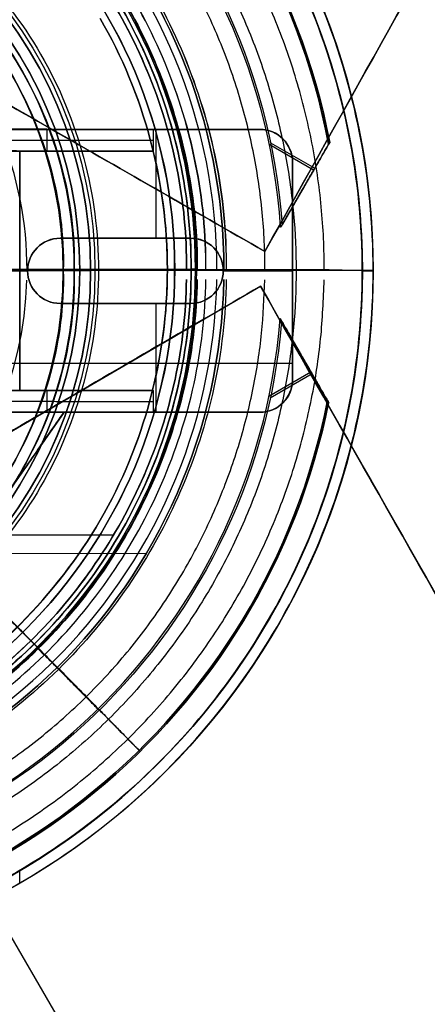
# Model space of a CAD drawing. Header units: millimetres. Extents: x 1233 to 1931, y -229 to 559.
# Tile 20 of 29: x 1715 to 1753, y 97 to 187. Entities that reach past the tile are written whole.
import ezdxf

# ---------------------------------------------------------------- set-up
doc = ezdxf.new("R2010")
doc.units = ezdxf.units.MM
doc.layers.add('1', color=7, linetype='Continuous')

# ---------------------------------------------------------------- blocks, each defined once
blk = doc.blocks.new('Bloque 11')
at = {"layer": '1', "color": 7, "true_color": 0xf4f4f4}
for p, q in [((-45.032, 3, 3), (-45.032, 13, 3)), ((-40.055, 13, 4.195), (-40.055, 13)), ((-27.576, 12, 49), (-34.98, 12, 11.083)), ((-36.186, 11, 3), (-36.186, 11, 7.913)), ((-57.576, 10, 1.5), (-57.576, -10, 1.5)), ((-48.205, 3, 1.5), (-36.205, 3, 1.5)), ((-42.205, 3, 3), (-42.205, 3)), ((-57.576, 0, 3), (-57.576, 0)), ((-51.205, 0, 3), (-57.576, 0, 3)), ((-51.205, 0, 3), (-51.205, 0)), ((-33.205, 0, 3), (-33.205, 0)), ((-32.488, 0, 3), (-33.205, 0, 3)), ((-27.576, 0, 43), (-32.488, 0, 3)), ((-36.205, -3, 1.5), (-48.205, -3, 1.5)), ((-45.032, -13, 3), (-45.032, -3, 3)), ((-42.205, -3, 3), (-42.205, -3)), ((-28.576, -8.5), (-57.576, -8.5)), ((-36.186, -11, 7.913), (-36.186, -11, 3)), ((-27.576, -12, 49), (-34.98, -12, 11.083)), ((-40.055, -13, 4.195), (-40.055, -13)), ((-36.559, -13, 1.5), (-25.555, -28.72, 1.5))]:
    blk.add_line(p, q, dxfattribs=at)
at = {"layer": '1', "color": 7, "true_color": 0xf4f4f4, "extrusion": (0, 0, -1)}
for centre, start, end in [((54.576, 10, -3), 0, 90), ((54.576, 10), 0, 90), ((48.205, 0, -3), 270, 90), ((48.205, 0, -3), 270, 90), ((48.205, 0, -1.5), 270, 90), ((36.205, 0, -3), 90, 270), ((36.205, 0, -1.5), 90, 270), ((36.205, 0, -3), 90, 270), ((54.576, -10, -3), 270, 0), ((54.576, -10), 270, 0)]:
    blk.add_arc(centre, 3, start, end, dxfattribs=at)
at = {"layer": '1', "color": 7, "true_color": 0xf4f4f4}
for centre, start, end in [((-54.576, 10), 90, 180), ((-54.576, 10, 1.5), 90, 180), ((-54.576, 10, 3), 90, 180), ((-48.205, 0), 90, 270), ((-48.205, 0), 90, 270), ((-36.205, 0), 270, 90), ((-36.205, 0), 270, 90), ((-54.576, -10), 180, 270), ((-54.576, -10, 1.5), 180, 270), ((-54.576, -10, 3), 180, 270)]:
    blk.add_arc(centre, 3, start, end, dxfattribs=at)
at = {"layer": '1', "color": 7, "true_color": 0xf4f4f4, "extrusion": (0, -1, 0)}
for centre in [(-44.795, 13, -13), (-44.795, 13, -13), (-44.795, 13, 11), (-44.795, 13, 11)]:
    blk.add_arc(centre, 10, 270, 348.95065, dxfattribs=at)
at = {"layer": '1', "color": 7, "true_color": 0xf4f4f4, "extrusion": (0, 1, 0)}
for centre in [(44.795, 13, 12), (44.795, 13, 11), (44.795, 13, 11), (44.795, 13, -12), (44.795, 13, -13), (44.795, 13, -13)]:
    blk.add_arc(centre, 10, 191.04935, 270, dxfattribs=at)
at = {"layer": '1', "color": 7, "true_color": 0xf4f4f4}
for points in [[(-28.576, 13), (-54.576, 13)], [(-54.576, 13), (-54.576, 13, 3)], [(-54.576, 13, 3), (-44.795, 13, 3)], [(-54.576, 13, 3), (-54.576, 13)], [(-54.576, 13), (-28.576, 13)], [(-44.795, 13, 3), (-54.576, 13, 3)], [(-44.795, 11, 3), (-44.795, 13, 3)], [(-44.795, 11, 3), (-44.795, 13, 3)], [(-34.98, 13, 11.083), (-34.98, 11, 11.083)], [(-27.576, 13, 49), (-34.98, 13, 11.083)], [(-34.98, 13, 11.083), (-34.98, 11, 11.083)], [(-34.98, 13, 11.083), (-27.576, 13, 49)], [(-44.795, 11, 3), (-32.488, 11, 3)], [(-32.488, 11, 3), (-44.795, 11, 3)], [(-34.98, 11, 11.083), (-27.576, 11, 49)], [(-27.576, 11, 49), (-34.98, 11, 11.083)], [(-32.488, 11, 3), (-32.488, -11, 3)], [(-27.576, 11, 43), (-32.488, 11, 3)], [(-32.488, 11, 3), (-27.576, 11, 43)], [(-32.488, -11, 3), (-32.488, 11, 3)], [(-57.576, -10, 3), (-57.576, 10, 3)], [(-57.576, 10, 3), (-57.576, 10)], [(-57.576, 10), (-57.576, -10)], [(-57.576, 10), (-57.576, 10, 3)], [(-57.576, -10), (-57.576, 10)], [(-57.576, 10, 3), (-57.576, -10, 3)], [(-36.205, 3, 3), (-48.205, 3, 3)], [(-48.205, 3, 3), (-48.205, 3)], [(-48.205, 3), (-36.205, 3)], [(-48.205, 3, 3), (-48.205, 3)], [(-36.205, 3), (-48.205, 3)], [(-48.205, 3, 3), (-36.205, 3, 3)], [(-36.205, 3), (-36.205, 3, 3)], [(-36.205, 3), (-36.205, 3, 3)], [(-48.205, -3, 3), (-36.205, -3, 3)], [(-36.205, -3), (-48.205, -3)], [(-48.205, -3), (-48.205, -3, 3)], [(-48.205, -3), (-48.205, -3, 3)], [(-48.205, -3), (-36.205, -3)], [(-36.205, -3, 3), (-48.205, -3, 3)], [(-36.205, -3, 3), (-36.205, -3)], [(-36.205, -3, 3), (-36.205, -3)], [(-57.576, -10, 3), (-57.576, -10)], [(-57.576, -10), (-57.576, -10, 3)], [(-44.795, -13, 3), (-44.795, -11, 3)], [(-32.488, -11, 3), (-44.795, -11, 3)], [(-44.795, -13, 3), (-44.795, -11, 3)], [(-44.795, -11, 3), (-32.488, -11, 3)], [(-34.98, -11, 11.083), (-34.98, -13, 11.083)], [(-27.576, -11, 49), (-34.98, -11, 11.083)], [(-34.98, -11, 11.083), (-34.98, -13, 11.083)], [(-34.98, -11, 11.083), (-27.576, -11, 49)], [(-32.488, -11, 3), (-27.576, -11, 43)], [(-27.576, -11, 43), (-32.488, -11, 3)], [(-44.795, -13, 3), (-54.576, -13, 3)], [(-54.576, -13, 3), (-54.576, -13)], [(-54.576, -13), (-36.559, -13)], [(-54.576, -13), (-54.576, -13, 3)], [(-36.559, -13), (-54.576, -13)], [(-54.576, -13, 3), (-44.795, -13, 3)], [(-25.555, -28.72, 3), (-36.559, -13, 3)], [(-36.559, -13, 3), (-36.559, -13)], [(-36.559, -13), (-25.555, -28.72)], [(-36.559, -13), (-36.559, -13, 3)], [(-36.559, -13, 3), (-29.576, -13, 3)], [(-25.555, -28.72), (-36.559, -13)], [(-36.559, -13, 3), (-25.555, -28.72, 3)], [(-29.576, -13, 3), (-36.559, -13, 3)], [(-34.98, -13, 11.083), (-27.576, -13, 49)], [(-27.576, -13, 49), (-34.98, -13, 11.083)]]:
    blk.add_open_spline(points, degree=1, dxfattribs=at)
blk = doc.blocks.new('Bloque 12')
at = {"layer": '1', "color": 7, "true_color": 0xffffff}
for p, q in [((-237.607, 327.799, 187.332), (-55.063, 1.664, 187.332)), ((-55.063, 1.664, 187.332), (26.019, 48.098, 187.332))]:
    blk.add_line(p, q, dxfattribs=at)
for points in [[(-55.063, 1.664, 190), (-237.607, 327.799, 190)], [(-237.607, 327.799, 184.665), (-55.063, 1.664, 184.665)], [(-55.063, 1.664, 184.665), (-237.607, 327.799, 184.665)], [(-237.607, 327.799, 190), (-55.063, 1.664, 190)], [(26.019, 48.098, 190), (-55.063, 1.664, 190)], [(-55.063, 1.664, 184.665), (26.019, 48.098, 184.665)], [(26.019, 48.098, 184.665), (-55.063, 1.664, 184.665)], [(-55.063, 1.664, 190), (26.019, 48.098, 190)], [(-55.063, 1.664, 184.665), (-55.063, 1.664, 190)], [(-55.063, 1.664, 190), (-55.063, 1.664, 184.665)]]:
    blk.add_open_spline(points, degree=1, dxfattribs=at)
blk = doc.blocks.new('Bloque 13')
at = {"layer": '1', "color": 7, "true_color": 0xffffff}
for p, q in [((-54.664, -1.516, 187.332), (-240.712, -328.598, 187.332)), ((26.09, -48.518, 187.332), (-54.664, -1.516, 187.332)), ((-11.503, -26.638, 184.665), (-222.161, -388.568, 184.665)), ((-11.503, -26.638, 190), (-222.161, -388.568, 190))]:
    blk.add_line(p, q, dxfattribs=at)
for points in [[(-240.712, -328.598, 190), (-54.664, -1.516, 190)], [(-54.664, -1.516, 184.665), (-240.712, -328.598, 184.665)], [(-240.712, -328.598, 184.665), (-54.664, -1.516, 184.665)], [(-54.664, -1.516, 190), (-240.712, -328.598, 190)], [(-54.664, -1.516, 190), (26.09, -48.518, 190)], [(26.09, -48.518, 184.665), (-54.664, -1.516, 184.665)], [(-54.664, -1.516, 184.665), (26.09, -48.518, 184.665)], [(26.09, -48.518, 190), (-54.664, -1.516, 190)], [(26.09, -48.518, 190), (-165.079, -369.673, 190)], [(-165.079, -369.673, 184.665), (26.09, -48.518, 184.665)], [(26.09, -48.518, 184.665), (-165.079, -369.673, 184.665)], [(-165.079, -369.673, 190), (26.09, -48.518, 190)]]:
    blk.add_open_spline(points, degree=1, dxfattribs=at)
blk = doc.blocks.new('Bloque 15')
at = {"layer": '1', "color": 7, "true_color": 0xffffff}
for p, q in [((-60.949, -12.256, 187.251), (-56.625, -4.767, 187.251)), ((-58.714, -8.385, 190.721), (-58.714, -8.385, 183.781)), ((-59.409, -9.59, 183.781), (-55.56, -11.812, 183.781)), ((-55.442, -11.634, 190.721), (-59.303, -9.405, 190.721)), ((-41.147, -24.423, 215.3), (0.016, -24.396, 215.3)), ((-44.145, -26.132, 211.277), (0.017, -26.103, 211.277)), ((-34.203, -34.879, 216.089), (-34.762, -35.449, 220.631))]:
    blk.add_line(p, q, dxfattribs=at)
at = {"layer": '1', "color": 7, "true_color": 0xffffff, "extrusion": (0, 0, -1)}
for centre, radius, start, end in [((0, 0, -211.277), 51.299, 269.96263, 358.94968), ((0, 0, -221.48), 50.661, 269.96263, 358.93697), ((0, 0, -137.788), 33.183, 269.96263, 358.39654), ((0, 0, -137.788), 33.183, 269.96263, 358.39654), ((0, 0, -190.721), 56.65, 269.96263, 355.44364), ((0, 0, -190.721), 56.65, 269.96263, 355.44364), ((0, 0, -183.781), 62.136, 269.96263, 348.66464), ((0, 0, -190.721), 62.009, 269.96263, 348.79761), ((0, 0, -215.265), 47.86, 292.68378, 336.9961)]:
    blk.add_arc(centre, radius, start, end, dxfattribs=at)
at = {"layer": '1', "color": 7, "true_color": 0xffffff}
for centre, radius, start in [((0, 0, 211.277), 51.299, 181.05032), ((0, 0, 183.781), 56.802, 184.77853), ((0, 0, 183.781), 56.802, 184.77853), ((0, 0, 183.781), 62.136, 191.33536), ((0, 0, 190.721), 62.009, 191.20239)]:
    blk.add_arc(centre, radius, start, 270.03737, dxfattribs=at)
for points, weights in [([(0.039, -60.527, 171.843), (-59.587, -60.566, 171.843), (-60.52, -0.946, 171.843)], [0.99999999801, 0.712326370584, 0.999836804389]), ([(0.036, -55.072, 171.37), (-54.137, -55.108, 171.37), (-55.064, -0.943, 171.37)], [0.891312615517, 0.635354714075, 0.89112576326]), ([(-39.817, -40.51, 183.781), (-39.112, -39.793, 155.237), (-23.261, -23.666, 137.788)], [0.771481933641, 0.735668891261, 0.856362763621]), ([(-36.135, -36.714, 221.027), (-42.639, -43.322, 207.268), (-43.498, -44.194, 190.721)], [0.856099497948, 0.811115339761, 0.822708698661]), ([(-35.96, -36.586, 211.277), (-39.113, -39.794, 201.474), (-39.71, -40.402, 190.721)], [0.856362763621, 0.80640174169, 0.783258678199])]:
    blk.add_rational_spline(points, weights, degree=2, dxfattribs=at)
for points, degree in [([(-51.505, -0.94, 221.027), (-51.446, -7.629, 221.027), (-48.488, -20.876, 221.027), (-37.008, -37.714, 221.027), (-19.956, -48.874, 221.027), (-6.655, -51.581, 221.027), (0.034, -51.513, 221.027)], 3), ([(-51.505, -0.94, 221.027), (-51.446, -7.629, 221.027), (-48.488, -20.876, 221.027), (-37.008, -37.714, 221.027), (-19.956, -48.874, 221.027), (-6.655, -51.581, 221.027), (0.034, -51.513, 221.027)], 3), ([(0.032, -49.649, 220.631), (-6.411, -49.714, 220.631), (-19.225, -47.108, 220.631), (-35.656, -36.361, 220.631), (-46.723, -20.144, 220.631), (-49.579, -7.383, 220.631), (-49.64, -0.939, 220.631)], 3), ([(0.032, -49.649, 220.631), (-6.411, -49.714, 220.631), (-19.225, -47.108, 220.631), (-35.656, -36.361, 220.631), (-46.723, -20.144, 220.631), (-49.579, -7.383, 220.631), (-49.64, -0.939, 220.631)], 3), ([(-48.841, -0.939, 216.089), (-48.779, -7.277, 216.089), (-45.966, -19.83, 216.089), (-35.077, -35.781, 216.089), (-18.912, -46.351, 216.089), (-6.307, -48.914, 216.089), (0.032, -48.85, 216.089)], 3), ([(0.032, -48.85, 216.089), (-6.307, -48.914, 216.089), (-18.912, -46.351, 216.089), (-35.077, -35.781, 216.089), (-45.966, -19.83, 216.089), (-48.779, -7.277, 216.089), (-48.841, -0.939, 216.089)], 3), ([(-47.85, -0.938, 215.3), (-47.792, -7.127, 215.3), (-46.417, -13.264, 215.3), (-43.953, -18.938, 215.3)], 3), ([(-43.953, -18.938, 215.3), (-46.417, -13.264, 215.3), (-47.792, -7.127, 215.3), (-47.85, -0.938, 215.3)], 3), ([(-60.828, -12.047, 190.721), (-56.471, -4.5, 190.721)], 1), ([(-56.471, -4.5, 190.721), (-60.828, -12.047, 190.721)], 1), ([(-60.924, -12.213, 183.781), (-56.604, -4.732, 183.781)], 1), ([(-56.604, -4.732, 183.781), (-60.924, -12.213, 183.781)], 1)]:
    blk.add_open_spline(points, degree=degree, dxfattribs=at)
for points, knots in [([(-56.471, -4.5, 190.721), (-56.477, -4.511, 190.632), (-56.483, -4.521, 190.544), (-56.54, -4.62, 189.681), (-56.577, -4.685, 188.904), (-56.626, -4.77, 187.38), (-56.637, -4.789, 186.633), (-56.637, -4.789, 185.234), (-56.627, -4.771, 184.515), (-56.604, -4.732, 183.781)], [-6.957687, -6.957687, -6.957687, -6.957687, -6.698276, -6.698276, -4.438777, -4.438777, -2.179278, -2.179278, 0, 0, 0, 0]), ([(-56.471, -4.5, 190.721), (-56.477, -4.511, 190.632), (-56.483, -4.521, 190.544), (-56.54, -4.62, 189.681), (-56.577, -4.685, 188.904), (-56.626, -4.77, 187.38), (-56.637, -4.789, 186.633), (-56.637, -4.789, 185.234), (-56.627, -4.771, 184.515), (-56.604, -4.732, 183.781)], [0, 0, 0, 0, 0.259411, 0.259411, 2.51891, 2.51891, 4.77841, 4.77841, 6.957687, 6.957687, 6.957687, 6.957687]), ([(-60.924, -12.213, 183.781), (-60.946, -12.252, 184.58), (-60.957, -12.27, 185.363), (-60.957, -12.27, 187.004), (-60.942, -12.245, 187.935), (-60.89, -12.154, 189.492), (-60.862, -12.107, 190.106), (-60.828, -12.047, 190.721)], [-6.951585, -6.951585, -6.951585, -6.951585, -4.583288, -4.583288, -1.785503, -1.785503, 0, 0, 0, 0]), ([(-60.828, -12.047, 190.721), (-60.862, -12.107, 190.106), (-60.89, -12.154, 189.492), (-60.942, -12.245, 187.935), (-60.957, -12.27, 187.004), (-60.957, -12.27, 185.363), (-60.946, -12.252, 184.58), (-60.924, -12.213, 183.781)], [-6.951585, -6.951585, -6.951585, -6.951585, -5.166082, -5.166082, -2.368297, -2.368297, 0, 0, 0, 0]), ([(-43.953, -18.938, 215.3), (-41.49, -24.611, 215.299), (-34.388, -35.03, 215.299), (-18.579, -45.394, 215.298), (-6.21, -47.916, 215.297), (0.031, -47.861, 215.297)], [-56.562494, -56.562494, -56.562494, -56.562494, -37.708326, -18.854158, 0, 0, 0, 0]), ([(0.031, -47.861, 215.297), (-6.21, -47.916, 215.297), (-18.579, -45.394, 215.298), (-34.388, -35.03, 215.299), (-41.49, -24.611, 215.299), (-43.953, -18.938, 215.3)], [-56.562494, -56.562494, -56.562494, -56.562494, -37.708336, -18.854168, 0, 0, 0, 0])]:
    blk.add_open_spline(points, degree=3, knots=knots, dxfattribs=at)
blk.add_rational_spline([(-43.586, -44.284, 183.781), (-43.428, -44.123, 177.734), (-42.458, -43.138, 171.843), (-38.085, -38.695, 145.278), (-21.442, -21.786, 131.8)], [0.830220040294, 0.839143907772, 0.856122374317, 0.784543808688, 0.856122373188], degree=2, knots=[46.922096, 46.922096, 46.922096, 61.513008, 61.513008, 123.026016, 123.026016, 123.026016], dxfattribs=at)
blk = doc.blocks.new('Bloque 16')
at = {"layer": '1', "color": 7, "true_color": 0xffffff}
for p, q in [((-61.051, 11.736, 187.251), (-56.673, 4.152, 187.251)), ((-55.592, 11.663, 183.781), (-59.655, 9.317, 183.781)), ((-59.548, 9.132, 190.721), (-55.474, 11.484, 190.721)), ((-58.788, 7.815, 183.781), (-58.788, 7.815, 190.721)), ((-56.127, -0.043, 176.64), (-61.456, -0.047, 176.64))]:
    blk.add_line(p, q, dxfattribs=at)
at = {"layer": '1', "color": 7, "true_color": 0xffffff, "extrusion": (0, 0, -1)}
for centre, radius, start, end in [((0, 0, -183.781), 62.136, 10.8456, 89.96263), ((0, 0, -190.721), 62.009, 10.71031, 89.96263), ((0, 0, -190.721), 56.65, 3.92891, 89.96263), ((0, 0, -190.721), 56.65, 3.92891, 89.96263), ((0, 0, -211.277), 51.299, 359.95493, 89.96263), ((0, 0, -221.48), 50.661, 359.95485, 89.96263), ((0, 0, -215.265), 47.86, 22.47356, 67.76196), ((0, 0, -137.788), 33.183, 359.95073, 89.96263), ((0, 0, -137.788), 33.183, 359.95073, 89.96263), ((0, 0, -215.265), 47.86, 359.95438, 0.04132)]:
    blk.add_arc(centre, radius, start, end, dxfattribs=at)
at = {"layer": '1', "color": 7, "true_color": 0xffffff}
for centre, radius, end in [((0, 0, 183.781), 62.136, 169.1544), ((0, 0, 190.721), 62.009, 169.28969), ((0, 0, 183.781), 56.802, 175.84366), ((0, 0, 183.781), 56.802, 175.84366), ((0, 0, 211.277), 51.299, 180.04507)]:
    blk.add_arc(centre, radius, 90.03737, end, dxfattribs=at)
at = {"layer": '1', "color": 7, "true_color": 0xffffff, "extrusion": (0.00065215, -1, 5.40076e-19)}
for centre, radius, start, end in [((-50.661, 220.453), 1.027, 9.97807, 146.02467), ((-47.86, 216.272), 1.007, 190.47065, 270.03878)]:
    blk.add_arc(centre, radius, start, end, dxfattribs=at)
at = {"layer": '1', "color": 7, "true_color": 0xffffff}
for points, weights, knots in [([(-60.527, -0.05, 171.843), (-60.548, 25.023, 171.843), (-42.832, 42.766, 171.843), (-25.115, 60.511, 171.843), (-0.039, 60.527, 171.843)], [0.999990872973, 0.923862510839, 1, 0.923857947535, 0.999999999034], [0.003315, 0.003315, 0.003315, 55.315565, 55.315565, 110.63113, 110.63113, 110.63113]), ([(-55.072, -0.045, 171.37), (-55.091, 22.769, 171.37), (-38.972, 38.913, 171.37), (-22.851, 55.058, 171.37), (-0.036, 55.072, 171.37)], [0.891306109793, 0.823451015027, 0.891312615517, 0.823447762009, 0.891312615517], [0.002838, 0.002838, 0.002838, 59.214256, 59.214256, 118.428512, 118.428512, 118.428512]), ([(-43.97, 43.903, 183.781), (-43.81, 43.743, 177.734), (-42.832, 42.766, 171.843), (-38.42, 38.362, 145.278), (-21.631, 21.598, 131.8)], [0.969744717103, 0.980168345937, 1, 0.916391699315, 0.999999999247], [42.651552, 42.651552, 42.651552, 55.914257, 55.914257, 111.828513, 111.828513, 111.828513])]:
    blk.add_rational_spline(points, weights, degree=2, knots=knots, dxfattribs=at)
for points, degree in [([(-0.034, 51.513, 221.027), (-6.799, 51.575, 221.027), (-20.247, 48.786, 221.027), (-37.412, 37.358, 221.027), (-48.815, 20.177, 221.027), (-51.584, 6.725, 221.027), (-51.513, -0.04, 221.027)], 3), ([(-49.649, -0.039, 220.631), (-49.718, 6.482, 220.631), (-47.049, 19.447, 220.631), (-36.058, 36.006, 220.631), (-19.514, 47.021, 220.631), (-6.553, 49.709, 220.631), (-0.032, 49.649, 220.631)], 3), ([(-0.032, 48.85, 216.089), (-6.448, 48.909, 216.089), (-19.2, 46.264, 216.089), (-35.478, 35.427, 216.089), (-46.292, 19.134, 216.089), (-48.918, 6.377, 216.089), (-48.85, -0.039, 216.089)], 3), ([(-48.85, -0.039, 216.089), (-48.918, 6.377, 216.089), (-46.292, 19.134, 216.089), (-35.478, 35.427, 216.089), (-19.2, 46.264, 216.089), (-6.448, 48.909, 216.089), (-0.032, 48.85, 216.089)], 3), ([(-18.386, 44.187, 215.3), (-24.168, 41.766, 215.3), (-34.781, 34.682, 215.3), (-45.36, 18.723, 215.3), (-47.928, 6.238, 215.3), (-47.86, -0.038, 215.3)], 3), ([(-47.86, -0.038, 215.3), (-47.928, 6.238, 215.3), (-45.36, 18.723, 215.3), (-34.781, 34.682, 215.3), (-24.168, 41.766, 215.3), (-18.386, 44.187, 215.3)], 3), ([(-61.026, 11.692, 183.781), (-56.653, 4.117, 183.781)], 1), ([(-56.653, 4.117, 183.781), (-61.026, 11.692, 183.781)], 1), ([(-56.517, 3.882, 190.721), (-60.929, 11.524, 190.721)], 1), ([(-60.929, 11.524, 190.721), (-56.517, 3.882, 190.721)], 1), ([(-0.26, -0.007, 211.277), (-51.299, -0.04, 211.277)], 1), ([(-0.26, -0.007, 211.277), (-51.299, -0.04, 211.277)], 1), ([(-48.85, -0.039, 216.089), (-49.649, -0.039, 220.631)], 1), ([(-49.649, -0.039, 220.631), (-48.85, -0.039, 216.089)], 1), ([(-0.26, -0.007, 215.3), (-47.86, -0.038, 215.3)], 1), ([(-47.86, -0.038, 215.3), (-0.26, -0.007, 215.3)], 1), ([(-33.183, -0.029, 137.788), (-0.26, -0.007, 137.788)], 1), ([(-0.26, -0.007, 137.788), (-33.183, -0.029, 137.788)], 1)]:
    blk.add_open_spline(points, degree=degree, dxfattribs=at)
for points, knots in [([(-0.034, 51.513, 221.027), (-6.777, 51.529, 220.997), (-13.519, 50.169, 221.019), (-25.972, 44.988, 221.035), (-31.686, 41.171, 221.027), (-41.217, 31.627, 221.027), (-45.026, 25.908, 221.035), (-50.188, 13.447, 221.019), (-51.539, 6.703, 220.997), (-51.513, -0.04, 221.027)], [0, 0, 0, 0, 20.560429, 20.560429, 41.120858, 41.120858, 61.681287, 61.681287, 82.241716, 82.241716, 82.241716, 82.241716]), ([(-49.649, -0.039, 220.631), (-49.656, 6.46, 220.642), (-48.367, 12.959, 220.634), (-43.401, 24.972, 220.628), (-39.725, 30.483, 220.631), (-30.54, 39.681, 220.631), (-25.034, 43.365, 220.628), (-13.028, 48.349, 220.634), (-6.532, 49.647, 220.642), (-0.032, 49.649, 220.631)], [0, 0, 0, 0, 19.816517, 19.816517, 39.633033, 39.633033, 59.44955, 59.44955, 79.266067, 79.266067, 79.266067, 79.266067]), ([(-60.929, 11.524, 190.721), (-60.965, 11.586, 190.095), (-60.993, 11.634, 189.47), (-61.045, 11.724, 187.914), (-61.059, 11.749, 186.993), (-61.059, 11.749, 185.363), (-61.049, 11.731, 184.58), (-61.026, 11.692, 183.781)], [-6.951809, -6.951809, -6.951809, -6.951809, -5.134364, -5.134364, -2.368425, -2.368425, 0, 0, 0, 0]), ([(-61.026, 11.692, 183.781), (-61.049, 11.731, 184.58), (-61.059, 11.749, 185.363), (-61.059, 11.749, 186.993), (-61.045, 11.724, 187.914), (-60.993, 11.634, 189.47), (-60.965, 11.586, 190.095), (-60.929, 11.524, 190.721)], [-6.951809, -6.951809, -6.951809, -6.951809, -4.583384, -4.583384, -1.817445, -1.817445, 0, 0, 0, 0]), ([(-56.653, 4.117, 183.781), (-56.676, 4.157, 184.515), (-56.686, 4.175, 185.235), (-56.686, 4.175, 186.621), (-56.675, 4.156, 187.354), (-56.627, 4.073, 188.851), (-56.59, 4.009, 189.615), (-56.533, 3.909, 190.49), (-56.525, 3.896, 190.606), (-56.517, 3.882, 190.721)], [-6.958223, -6.958223, -6.958223, -6.958223, -4.778962, -4.778962, -2.558413, -2.558413, -0.337863, -0.337863, 0, 0, 0, 0]), ([(-56.653, 4.117, 183.781), (-56.676, 4.157, 184.515), (-56.686, 4.175, 185.235), (-56.686, 4.175, 186.621), (-56.675, 4.156, 187.354), (-56.627, 4.073, 188.851), (-56.59, 4.009, 189.615), (-56.533, 3.909, 190.49), (-56.525, 3.896, 190.606), (-56.517, 3.882, 190.721)], [0, 0, 0, 0, 2.179261, 2.179261, 4.399811, 4.399811, 6.620361, 6.620361, 6.958223, 6.958223, 6.958223, 6.958223]), ([(-51.513, -0.04, 221.027), (-51.572, -0.041, 220.939), (-51.631, -0.041, 220.852), (-52.853, -0.041, 219.019), (-53.928, -0.042, 217.213), (-55.854, -0.043, 213.582), (-56.707, -0.044, 211.757), (-58.176, -0.045, 208.201), (-58.862, -0.045, 206.306), (-60.061, -0.046, 202.375), (-60.575, -0.046, 200.337), (-61.392, -0.047, 196.222), (-61.695, -0.047, 194.143), (-62.089, -0.047, 190.052), (-62.179, -0.047, 188.039), (-62.179, -0.047, 184.192), (-62.089, -0.047, 182.179), (-61.695, -0.047, 178.087), (-61.392, -0.047, 176.008), (-60.575, -0.046, 171.893), (-60.061, -0.046, 169.856), (-58.862, -0.045, 165.924), (-58.176, -0.045, 164.03), (-56.707, -0.044, 160.474), (-55.854, -0.043, 158.648), (-53.928, -0.042, 155.017), (-52.853, -0.041, 153.212), (-50.526, -0.04, 149.721), (-49.273, -0.039, 148.035), (-46.663, -0.037, 144.859), (-45.306, -0.036, 143.37), (-42.588, -0.035, 140.645), (-41.102, -0.034, 139.283), (-37.933, -0.032, 136.662), (-36.25, -0.031, 135.404), (-33.22, -0.029, 133.372), (-31.9, -0.028, 132.557), (-30.568, -0.027, 131.8)], [-102.936804, -102.936804, -102.936804, -102.936804, -102.628351, -102.628351, -96.497472, -96.497472, -90.366592, -90.366592, -84.235712, -84.235712, -78.104832, -78.104832, -71.973953, -71.973953, -65.843073, -65.843073, -59.712193, -59.712193, -53.581313, -53.581313, -47.450434, -47.450434, -41.319554, -41.319554, -35.188674, -35.188674, -29.057794, -29.057794, -22.926915, -22.926915, -16.796035, -16.796035, -10.662242, -10.662242, -4.528448, -4.528448, 0, 0, 0, 0]), ([(-30.568, -0.027, 131.8), (-31.9, -0.028, 132.557), (-33.22, -0.029, 133.372), (-36.25, -0.031, 135.404), (-37.933, -0.032, 136.662), (-41.102, -0.034, 139.283), (-42.588, -0.035, 140.645), (-45.306, -0.036, 143.37), (-46.663, -0.037, 144.859), (-49.273, -0.039, 148.035), (-50.526, -0.04, 149.721), (-52.853, -0.041, 153.212), (-53.928, -0.042, 155.017), (-55.854, -0.043, 158.648), (-56.707, -0.044, 160.474), (-58.176, -0.045, 164.03), (-58.862, -0.045, 165.924), (-60.061, -0.046, 169.856), (-60.575, -0.046, 171.893), (-61.392, -0.047, 176.008), (-61.695, -0.047, 178.087), (-62.089, -0.047, 182.179), (-62.179, -0.047, 184.192), (-62.179, -0.047, 188.039), (-62.089, -0.047, 190.052), (-61.695, -0.047, 194.143), (-61.392, -0.047, 196.222), (-60.575, -0.046, 200.337), (-60.061, -0.046, 202.375), (-58.862, -0.045, 206.306), (-58.176, -0.045, 208.201), (-56.707, -0.044, 211.757), (-55.854, -0.043, 213.582), (-53.928, -0.042, 217.213), (-52.853, -0.041, 219.019), (-51.631, -0.041, 220.852), (-51.572, -0.041, 220.939), (-51.513, -0.04, 221.027)], [-102.936804, -102.936804, -102.936804, -102.936804, -98.408356, -98.408356, -92.274562, -92.274562, -86.140769, -86.140769, -80.009889, -80.009889, -73.879009, -73.879009, -67.74813, -67.74813, -61.61725, -61.61725, -55.48637, -55.48637, -49.35549, -49.35549, -43.224611, -43.224611, -37.093731, -37.093731, -30.962851, -30.962851, -24.831971, -24.831971, -18.701092, -18.701092, -12.570212, -12.570212, -6.439332, -6.439332, -0.308452, -0.308452, 0, 0, 0, 0]), ([(-51.299, -0.04, 211.277), (-51.71, -0.041, 210.382), (-52.093, -0.041, 209.491), (-53.127, -0.042, 206.919), (-53.763, -0.042, 205.114), (-54.876, -0.043, 201.372), (-55.352, -0.043, 199.434), (-56.11, -0.043, 195.522), (-56.391, -0.044, 193.546), (-56.756, -0.044, 189.659), (-56.84, -0.044, 187.748), (-56.84, -0.044, 184.095), (-56.756, -0.044, 182.183), (-56.391, -0.044, 178.296), (-56.11, -0.043, 176.32), (-55.352, -0.043, 172.408), (-54.876, -0.043, 170.47), (-53.763, -0.042, 166.728), (-53.127, -0.042, 164.923), (-51.764, -0.041, 161.534), (-50.973, -0.04, 159.792), (-49.183, -0.039, 156.322), (-48.185, -0.038, 154.594), (-46.022, -0.037, 151.247), (-44.857, -0.036, 149.627), (-42.428, -0.035, 146.571), (-41.164, -0.034, 145.134), (-38.628, -0.032, 142.492), (-37.237, -0.031, 141.165), (-34.922, -0.03, 139.169), (-34.064, -0.029, 138.468), (-33.183, -0.029, 137.788)], [-81.728472, -81.728472, -81.728472, -81.728472, -78.723031, -78.723031, -72.919946, -72.919946, -67.116861, -67.116861, -61.313776, -61.313776, -55.510691, -55.510691, -49.707606, -49.707606, -43.904521, -43.904521, -38.101436, -38.101436, -32.298351, -32.298351, -26.495266, -26.495266, -20.69218, -20.69218, -14.889095, -14.889095, -9.08601, -9.08601, -3.254002, -3.254002, 0, 0, 0, 0]), ([(-51.299, -0.04, 211.277), (-51.71, -0.041, 210.382), (-52.093, -0.041, 209.491), (-53.127, -0.042, 206.919), (-53.763, -0.042, 205.114), (-54.876, -0.043, 201.372), (-55.352, -0.043, 199.434), (-56.11, -0.043, 195.522), (-56.391, -0.044, 193.546), (-56.756, -0.044, 189.659), (-56.84, -0.044, 187.748), (-56.84, -0.044, 184.095), (-56.756, -0.044, 182.183), (-56.391, -0.044, 178.296), (-56.11, -0.043, 176.32), (-55.352, -0.043, 172.408), (-54.876, -0.043, 170.47), (-53.763, -0.042, 166.728), (-53.127, -0.042, 164.923), (-51.764, -0.041, 161.534), (-50.973, -0.04, 159.792), (-49.183, -0.039, 156.322), (-48.185, -0.038, 154.594), (-46.022, -0.037, 151.247), (-44.857, -0.036, 149.627), (-42.428, -0.035, 146.571), (-41.164, -0.034, 145.134), (-38.628, -0.032, 142.492), (-37.237, -0.031, 141.165), (-34.922, -0.03, 139.169), (-34.064, -0.029, 138.468), (-33.183, -0.029, 137.788)], [0, 0, 0, 0, 3.005441, 3.005441, 8.808526, 8.808526, 14.611611, 14.611611, 20.414696, 20.414696, 26.217781, 26.217781, 32.020866, 32.020866, 37.823952, 37.823952, 43.627037, 43.627037, 49.430122, 49.430122, 55.233207, 55.233207, 61.036292, 61.036292, 66.839377, 66.839377, 72.642462, 72.642462, 78.474471, 78.474471, 81.728472, 81.728472, 81.728472, 81.728472]), ([(-51.513, -0.04, 221.027), (-51.4, -0.04, 221.196), (-51.235, -0.04, 221.329), (-50.858, -0.04, 221.482), (-50.646, -0.04, 221.5), (-50.249, -0.04, 221.416), (-50.063, -0.04, 221.313), (-49.781, -0.039, 221.02), (-49.684, -0.039, 220.831), (-49.649, -0.039, 220.631)], [0, 0, 0, 0, 0.610872, 0.610872, 1.221744, 1.221744, 1.832615, 1.832615, 2.443487, 2.443487, 2.443487, 2.443487]), ([(-51.513, -0.04, 221.027), (-51.475, -0.04, 221.083), (-51.432, -0.04, 221.135), (-51.343, -0.04, 221.224), (-51.289, -0.04, 221.269), (-51.175, -0.04, 221.345), (-51.113, -0.04, 221.378), (-50.996, -0.04, 221.426), (-50.929, -0.04, 221.447), (-50.794, -0.04, 221.474), (-50.725, -0.04, 221.48), (-50.598, -0.04, 221.48), (-50.529, -0.04, 221.474), (-50.393, -0.04, 221.447), (-50.327, -0.04, 221.426), (-50.209, -0.04, 221.378), (-50.148, -0.04, 221.345), (-50.033, -0.04, 221.269), (-49.979, -0.039, 221.224), (-49.89, -0.039, 221.134), (-49.845, -0.039, 221.081), (-49.768, -0.039, 220.966), (-49.736, -0.039, 220.905), (-49.688, -0.039, 220.787), (-49.667, -0.039, 220.721), (-49.652, -0.039, 220.646), (-49.651, -0.039, 220.638), (-49.649, -0.039, 220.631)], [-2.443487, -2.443487, -2.443487, -2.443487, -2.24536, -2.24536, -2.043259, -2.043259, -1.841157, -1.841157, -1.639056, -1.639056, -1.436954, -1.436954, -1.234853, -1.234853, -1.032752, -1.032752, -0.83065, -0.83065, -0.628549, -0.628549, -0.426448, -0.426448, -0.224346, -0.224346, -0.022245, -0.022245, 0, 0, 0, 0]), ([(-47.86, -0.038, 215.3), (-47.918, -0.038, 215.286), (-47.98, -0.038, 215.292), (-48.109, -0.038, 215.315), (-48.175, -0.038, 215.334), (-48.291, -0.038, 215.38), (-48.352, -0.038, 215.411), (-48.467, -0.039, 215.484), (-48.52, -0.039, 215.526), (-48.61, -0.039, 215.612), (-48.654, -0.039, 215.663), (-48.731, -0.039, 215.774), (-48.764, -0.039, 215.833), (-48.813, -0.039, 215.946), (-48.834, -0.039, 216.01), (-48.848, -0.039, 216.08), (-48.849, -0.039, 216.085), (-48.85, -0.039, 216.089)], [-1.38459, -1.38459, -1.38459, -1.38459, -1.203384, -1.203384, -1.005046, -1.005046, -0.806708, -0.806708, -0.60837, -0.60837, -0.410031, -0.410031, -0.211693, -0.211693, -0.013355, -0.013355, 0, 0, 0, 0]), ([(-48.85, -0.039, 216.089), (-48.849, -0.039, 216.085), (-48.848, -0.039, 216.08), (-48.834, -0.039, 216.01), (-48.813, -0.039, 215.946), (-48.764, -0.039, 215.833), (-48.731, -0.039, 215.774), (-48.654, -0.039, 215.663), (-48.61, -0.039, 215.612), (-48.52, -0.039, 215.526), (-48.467, -0.039, 215.484), (-48.352, -0.038, 215.411), (-48.291, -0.038, 215.38), (-48.175, -0.038, 215.334), (-48.109, -0.038, 215.315), (-47.98, -0.038, 215.292), (-47.918, -0.038, 215.286), (-47.86, -0.038, 215.3)], [-1.38459, -1.38459, -1.38459, -1.38459, -1.371235, -1.371235, -1.172896, -1.172896, -0.974558, -0.974558, -0.77622, -0.77622, -0.577882, -0.577882, -0.379544, -0.379544, -0.181206, -0.181206, 0, 0, 0, 0])]:
    blk.add_open_spline(points, degree=3, knots=knots, dxfattribs=at)
blk = doc.blocks.new('Bloque 18')
at = {"layer": '1', "color": 7, "true_color": 0xffffff}
for p, q in [((-65, 0), (-65, 0, 27.925)), ((-64, 0), (-65, 0)), ((-64, 0), (-64, 0, 27.925)), ((-39.015, 0, 55.036), (-39.015, 0, 59.068)), ((0, 0, 55.036), (-39.015, 0, 55.036)), ((0, 0, 56.036), (-38.015, 0, 56.036)), ((-38.015, 0, 56.036), (-38.015, 0, 58.48)), ((-32.5, -56.292), (-32.5, -55.134))]:
    blk.add_line(p, q, dxfattribs=at)
for centre, radius in [((0, 0), 65), ((0, 0, 13.962), 65), ((0, 0), 65), ((0, 0), 64), ((0, 0, 13.962), 64), ((0, 0, 59.965), 39.415), ((0, 0, 55.036), 39.015), ((0, 0, 57.052), 39.015), ((0, 0, 55.036), 39.015), ((0, 0, 56.036), 38.015), ((0, 0, 56.036), 38.015), ((0, 0, 57.258), 38.015), ((0, 0, 58.564), 38.013)]:
    blk.add_arc(centre, radius, 90, 270, dxfattribs=at)
at = {"layer": '1', "color": 7, "true_color": 0xffffff, "extrusion": (0, 0, -1)}
for centre, radius in [((0, 0), 64), ((0, 0, -59.068), 39.015), ((0, 0, -59.068), 39.015), ((0, 0, -58.48), 38.015), ((0, 0, -58.48), 38.015)]:
    blk.add_arc(centre, radius, 270, 90, dxfattribs=at)
at = {"layer": '1', "color": 7, "true_color": 0xffffff, "extrusion": (0, 1, 0)}
for centre, radius, start, end in [((32.098, 27.925), 31.902, 0, 77.4772), ((39.415, 58.564), 1.402, 76.56945, 183.43055)]:
    blk.add_arc(centre, radius, start, end, dxfattribs=at)
at = {"layer": '1', "color": 7, "true_color": 0xffffff}
for points in [[(0, -65, 27.925), (-8.543, -65.086, 27.925), (-25.506, -61.576, 27.925), (-47.163, -47.169, 27.925), (-61.614, -25.519, 27.925), (-66.693, 0, 27.925), (-61.614, 25.519, 27.925), (-47.163, 47.169, 27.925), (-25.506, 61.576, 27.925), (-8.543, 65.086, 27.925), (0, 65, 27.925)], [(0, -65, 27.925), (-8.543, -65.086, 27.925), (-25.506, -61.576, 27.925), (-47.163, -47.169, 27.925), (-61.614, -25.519, 27.925), (-66.693, 0, 27.925), (-61.614, 25.519, 27.925), (-47.163, 47.169, 27.925), (-25.506, 61.576, 27.925), (-8.543, 65.086, 27.925), (0, 65, 27.925)], [(0, -64, 27.925), (-8.411, -64.084, 27.925), (-25.113, -60.629, 27.925), (-46.437, -46.443, 27.925), (-60.666, -25.127, 27.925), (-65.667, 0, 27.925), (-60.666, 25.127, 27.925), (-46.437, 46.443, 27.925), (-25.113, 60.629, 27.925), (-8.411, 64.084, 27.925), (0, 64, 27.925)], [(0, 64, 27.925), (-8.411, 64.084, 27.925), (-25.113, 60.629, 27.925), (-46.437, 46.443, 27.925), (-60.666, 25.127, 27.925), (-65.667, 0, 27.925), (-60.666, -25.127, 27.925), (-46.437, -46.443, 27.925), (-25.113, -60.629, 27.925), (-8.411, -64.084, 27.925), (0, -64, 27.925)], [(-19.87, 34.416, 59.927), (-25.85, 30.908, 59.927), (-30.944, 25.862, 59.927), (-34.416, 19.87, 59.927)], [(-19.87, 34.416, 59.927), (-25.85, 30.908, 59.927), (-30.944, 25.862, 59.927), (-34.416, 19.87, 59.927)], [(-34.416, 19.87, 59.927), (-37.888, 13.878, 59.927), (-41.592, 0, 59.927), (-37.888, -13.878, 59.927), (-34.416, -19.87, 59.927)], [(-34.416, 19.87, 59.927), (-37.888, 13.878, 59.927), (-41.592, 0, 59.927), (-37.888, -13.878, 59.927), (-34.416, -19.87, 59.927)], [(-34.416, -19.87, 59.927), (-30.944, -25.862, 59.927), (-25.85, -30.908, 59.927), (-19.87, -34.416, 59.927)], [(-34.416, -19.87, 59.927), (-30.944, -25.862, 59.927), (-25.85, -30.908, 59.927), (-19.87, -34.416, 59.927)]]:
    blk.add_open_spline(points, degree=3, dxfattribs=at)
blk.add_rational_spline([(0, 57.913, 48.324), (-57.913, 57.913, 48.324), (-57.913, 0, 48.324), (-57.913, -57.913, 48.324), (0, -57.913, 48.324)], [0.892302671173, 0.630953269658, 0.892302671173, 0.630953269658, 0.892302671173], degree=2, knots=[0, 0, 0, 130, 130, 260, 260, 260], dxfattribs=at)
blk.add_rational_spline([(-65, 0, 27.925), (-65, 0, 53.895), (-39.74, 0, 59.927)], [1, 0.784793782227, 0.999623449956], degree=2, dxfattribs=at)
blk = doc.blocks.new('Bloque 19')
at = {"layer": '1', "color": 7, "true_color": 0xffffff, "extrusion": (0, 0, -1)}
for centre, start, end in [((0, 0, -59.036), 0, 180), ((0, 0, -56.036), 0, 180), ((0, 0, -59.036), 180, 0), ((0, 0, -56.036), 180, 0)]:
    blk.add_arc(centre, 36.5, start, end, dxfattribs=at)
at = {"layer": '1', "color": 7, "true_color": 0xffffff}
for centre, radius, start, end in [((0, 0, 56.036), 37.5, 360, 180), ((0, 0, 57.536), 37.5, 360, 180), ((0, 0, 56.036), 37.5, 360, 180), ((0, 0, 56.036), 36.5, 360, 180), ((0, 0, 57.536), 36.5, 360, 180), ((0, 0, 59.036), 36.5, 360, 180), ((0, 0, 56.036), 37.5, 180, 360), ((0, 0, 57.536), 37.5, 180, 360), ((0, 0, 56.036), 37.5, 180, 360), ((0, 0, 56.036), 36.5, 180, 360), ((0, 0, 57.536), 36.5, 180, 360), ((0, 0, 59.036), 36.5, 180, 360)]:
    blk.add_arc(centre, radius, start, end, dxfattribs=at)
for points, degree in [([(37.5, 0, 59.037), (37.647, 6.626, 59.037), (33.926, 19.587, 59.037), (19.643, 34.005, 59.037), (0, 39.247, 59.037), (-19.643, 34.005, 59.037), (-33.926, 19.587, 59.037), (-37.647, 6.626, 59.037), (-37.5, 0, 59.037)], 3), ([(-37.5, 0, 59.037), (-37.647, 6.626, 59.037), (-33.926, 19.587, 59.037), (-19.643, 34.005, 59.037), (0, 39.247, 59.037), (19.643, 34.005, 59.037), (33.926, 19.587, 59.037), (37.647, 6.626, 59.037), (37.5, 0, 59.037)], 3), ([(-31.611, 18.25, 60.036), (-34.833, 12.757, 60.036), (-36.644, 6.449, 60.036), (-36.501, 0, 60.036)], 3), ([(-36.501, 0, 60.036), (-36.644, 6.449, 60.036), (-34.833, 12.757, 60.036), (-31.611, 18.25, 60.036)], 3), ([(-37.5, 0, 59.037), (-37.647, -6.626, 59.037), (-33.926, -19.587, 59.037), (-19.643, -34.005, 59.037), (0, -39.247, 59.037), (19.643, -34.005, 59.037), (33.926, -19.587, 59.037), (37.647, -6.626, 59.037), (37.5, 0, 59.037)], 3), ([(37.5, 0, 59.037), (37.647, -6.626, 59.037), (33.926, -19.587, 59.037), (19.643, -34.005, 59.037), (0, -39.247, 59.037), (-19.643, -34.005, 59.037), (-33.926, -19.587, 59.037), (-37.647, -6.626, 59.037), (-37.5, 0, 59.037)], 3), ([(-37.5, 0, 59.037), (-37.5, 0, 56.036)], 1), ([(-37.5, 0, 56.036), (-37.5, 0, 59.037)], 1), ([(-36.5, 0, 56.036), (-37.5, 0, 56.036)], 1), ([(-37.5, 0, 56.036), (-36.5, 0, 56.036)], 1), ([(-36.501, 0, 60.036), (-36.644, -6.449, 60.036), (-34.833, -12.757, 60.036), (-31.611, -18.25, 60.036)], 3), ([(-31.611, -18.25, 60.036), (-34.833, -12.757, 60.036), (-36.644, -6.449, 60.036), (-36.501, 0, 60.036)], 3), ([(-22.251, 0, 60.036), (-36.501, 0, 60.036)], 1), ([(-36.501, 0, 60.036), (-22.251, 0, 60.036)], 1), ([(-36.5, 0, 59.036), (-36.5, 0, 56.036)], 1), ([(-36.5, 0, 56.036), (-36.5, 0, 59.036)], 1), ([(-22.251, 0, 59.036), (-36.5, 0, 59.036)], 1), ([(-36.5, 0, 59.036), (-22.251, 0, 59.036)], 1)]:
    blk.add_open_spline(points, degree=degree, dxfattribs=at)
for points, knots in [([(-36.501, 0, 60.036), (-36.521, 0, 60.036), (-36.541, 0, 60.035), (-36.56, 0, 60.034), (-36.595, 0, 60.032), (-36.628, 0, 60.028), (-36.661, 0, 60.023), (-36.695, 0, 60.018), (-36.728, 0, 60.01), (-36.76, 0, 60.002), (-36.793, 0, 59.993), (-36.824, 0, 59.983), (-36.855, 0, 59.971), (-36.887, 0, 59.959), (-36.919, 0, 59.945), (-36.948, 0, 59.93), (-36.979, 0, 59.915), (-37.009, 0, 59.898), (-37.037, 0, 59.88), (-37.067, 0, 59.861), (-37.094, 0, 59.841), (-37.121, 0, 59.82), (-37.148, 0, 59.799), (-37.174, 0, 59.776), (-37.199, 0, 59.752), (-37.204, 0, 59.747), (-37.208, 0, 59.742), (-37.213, 0, 59.737), (-37.226, 0, 59.725), (-37.238, 0, 59.712), (-37.249, 0, 59.699), (-37.272, 0, 59.673), (-37.294, 0, 59.646), (-37.314, 0, 59.617), (-37.334, 0, 59.589), (-37.352, 0, 59.56), (-37.37, 0, 59.53), (-37.386, 0, 59.501), (-37.402, 0, 59.47), (-37.416, 0, 59.438), (-37.429, 0, 59.407), (-37.442, 0, 59.375), (-37.452, 0, 59.341), (-37.463, 0, 59.309), (-37.472, 0, 59.276), (-37.479, 0, 59.242), (-37.486, 0, 59.208), (-37.491, 0, 59.174), (-37.495, 0, 59.139), (-37.498, 0, 59.106), (-37.5, 0, 59.072), (-37.5, 0, 59.037)], [0, 0, 0, 0, 0.059753, 0.059753, 0.059753, 0.160755, 0.160755, 0.160755, 0.262093, 0.262093, 0.262093, 0.362476, 0.362476, 0.362476, 0.464456, 0.464456, 0.464456, 0.566649, 0.566649, 0.566649, 0.669438, 0.669438, 0.669438, 0.773142, 0.773142, 0.773142, 0.793647, 0.793647, 0.793647, 0.846351, 0.846351, 0.846351, 0.950647, 0.950647, 0.950647, 1.054246, 1.054246, 1.054246, 1.157423, 1.157423, 1.157423, 1.260525, 1.260525, 1.260525, 1.363891, 1.363891, 1.363891, 1.467818, 1.467818, 1.467818, 1.570389, 1.570389, 1.570389, 1.570389]), ([(-37.5, 0, 59.037), (-37.5, 0, 59.072), (-37.498, 0, 59.106), (-37.495, 0, 59.139), (-37.491, 0, 59.174), (-37.486, 0, 59.208), (-37.479, 0, 59.242), (-37.472, 0, 59.276), (-37.463, 0, 59.309), (-37.452, 0, 59.341), (-37.442, 0, 59.375), (-37.429, 0, 59.407), (-37.416, 0, 59.438), (-37.402, 0, 59.47), (-37.386, 0, 59.501), (-37.37, 0, 59.53), (-37.352, 0, 59.56), (-37.334, 0, 59.589), (-37.314, 0, 59.617), (-37.294, 0, 59.646), (-37.272, 0, 59.673), (-37.249, 0, 59.699), (-37.238, 0, 59.712), (-37.226, 0, 59.725), (-37.213, 0, 59.737), (-37.208, 0, 59.742), (-37.204, 0, 59.747), (-37.199, 0, 59.752), (-37.174, 0, 59.776), (-37.148, 0, 59.799), (-37.121, 0, 59.82), (-37.094, 0, 59.841), (-37.067, 0, 59.861), (-37.037, 0, 59.88), (-37.009, 0, 59.898), (-36.979, 0, 59.915), (-36.948, 0, 59.93), (-36.919, 0, 59.945), (-36.887, 0, 59.959), (-36.855, 0, 59.971), (-36.824, 0, 59.983), (-36.793, 0, 59.993), (-36.76, 0, 60.002), (-36.728, 0, 60.01), (-36.695, 0, 60.018), (-36.661, 0, 60.023), (-36.628, 0, 60.028), (-36.595, 0, 60.032), (-36.56, 0, 60.034), (-36.541, 0, 60.035), (-36.521, 0, 60.036), (-36.501, 0, 60.036)], [0, 0, 0, 0, 0.102572, 0.102572, 0.102572, 0.206498, 0.206498, 0.206498, 0.309864, 0.309864, 0.309864, 0.412966, 0.412966, 0.412966, 0.516144, 0.516144, 0.516144, 0.619742, 0.619742, 0.619742, 0.724039, 0.724039, 0.724039, 0.776742, 0.776742, 0.776742, 0.797247, 0.797247, 0.797247, 0.900951, 0.900951, 0.900951, 1.00374, 1.00374, 1.00374, 1.105933, 1.105933, 1.105933, 1.207913, 1.207913, 1.207913, 1.308296, 1.308296, 1.308296, 1.409634, 1.409634, 1.409634, 1.510637, 1.510637, 1.510637, 1.570389, 1.570389, 1.570389, 1.570389])]:
    blk.add_open_spline(points, degree=3, knots=knots, dxfattribs=at)
blk = doc.blocks.new('Bloque 20')
at = {"layer": '1', "color": 7, "true_color": 0xffffff}
for p, q in [((-46.773, 0, 223.813), (-48.292, 0, 223.813)), ((-46.773, 0, 223.813), (-46.773, 0, 219.811)), ((-7.225, 0, 219.342), (-46.102, 0, 219.342))]:
    blk.add_line(p, q, dxfattribs=at)
at = {"layer": '1', "color": 7, "true_color": 0xffffff, "extrusion": (0, 0, -1)}
for centre, radius, start, end in [((0, 0, -224.315), 48.8, 270, 90), ((0, 0, -224.638), 48.683, 270, 90), ((0, 0, -224.638), 48.683, 270, 90), ((0, 0, -219.811), 46.773, 270, 90), ((0, 0, -223.813), 46.773, 270, 90), ((0, 0, -221.812), 46.773, 270, 90), ((0, 0, -223.813), 48.298, 332.33075, 27.66925), ((0, 0, -219.342), 46.102, 338.09388, 21.90612), ((0, 0, -219.342), 46.102, 300, 330), ((0, 0, -223.813), 48.298, 295.71429, 321.42857)]:
    blk.add_arc(centre, radius, start, end, dxfattribs=at)
at = {"layer": '1', "color": 7, "true_color": 0xffffff}
for centre in [(0, 0, 219.811), (0, 0, 223.813)]:
    blk.add_arc(centre, 46.773, 90, 270, dxfattribs=at)
at = {"layer": '1', "color": 7, "true_color": 0xffffff, "extrusion": (0, -1, 0)}
for centre, radius, start, end in [((-48.298, 224.315), 0.502, 140, 180), ((-48.298, 224.315), 0.502, 180, 270.71833), ((-46.102, 220.056), 0.714, 200, 270)]:
    blk.add_arc(centre, radius, start, end, dxfattribs=at)
at = {"layer": '1', "color": 7, "true_color": 0xffffff}
for points in [[(-37.761, -30.113, 223.813), (-42.269, -24.473, 223.813), (-48.693, -11.11, 223.813), (-48.693, 11.11, 223.813), (-42.269, 24.473, 223.813), (-37.761, 30.113, 223.813)], [(-37.761, 30.113, 223.813), (-42.269, 24.473, 223.813), (-48.693, 11.11, 223.813), (-48.693, -11.11, 223.813), (-42.269, -24.473, 223.813), (-37.761, -30.113, 223.813)], [(-39.925, -23.051, 219.342), (-43.954, -16.1, 219.342), (-48.25, 0, 219.342), (-43.954, 16.1, 219.342), (-39.925, 23.051, 219.342)], [(-39.925, 23.051, 219.342), (-43.954, 16.1, 219.342), (-48.25, 0, 219.342), (-43.954, -16.1, 219.342), (-39.925, -23.051, 219.342)], [(-23.051, -39.925, 219.342), (-29.989, -35.855, 219.342), (-35.897, -30.002, 219.342), (-39.925, -23.051, 219.342)], [(-39.925, -23.051, 219.342), (-35.897, -30.002, 219.342), (-29.989, -35.855, 219.342), (-23.051, -39.925, 219.342)], [(-20.956, -43.515, 223.813), (-27.45, -40.353, 223.813), (-33.253, -35.754, 223.813), (-37.761, -30.113, 223.813)], [(-37.761, -30.113, 223.813), (-33.253, -35.754, 223.813), (-27.45, -40.353, 223.813), (-20.956, -43.515, 223.813)]]:
    blk.add_open_spline(points, degree=3, dxfattribs=at)
blk.add_rational_spline([(0, 0, 248.382), (-30.059, 0, 248.233), (-48.683, 0, 224.638)], [1, 0.900962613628, 0.999999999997], degree=2, dxfattribs=at)
blk = doc.blocks.new('SFERA_S - fan-522943-_3D_')
at = {"layer": '1', "color": 7, "true_color": 0xffffff}
for name in ['Bloque 12', 'Bloque 18', 'Bloque 16', 'Bloque 20', 'Bloque 19', 'Bloque 13', 'Bloque 15']:
    blk.add_blockref(name, (0, 0), dxfattribs=at)
at = {"layer": '1', "color": 7, "true_color": 0xf4f4f4}
blk.add_blockref('Bloque 11', (0, 0), dxfattribs=at)

msp = doc.modelspace()

# ---------------------------------------------------------------- block references
at = {"extrusion": (-0.000175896, 0.000625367, -1), "rotation": 359.9999937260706}
msp.add_blockref('SFERA_S - fan-522943-_3D_', (-1682.766, 164.525, -248.333), dxfattribs=at)

doc.saveas('drawing.dxf')
